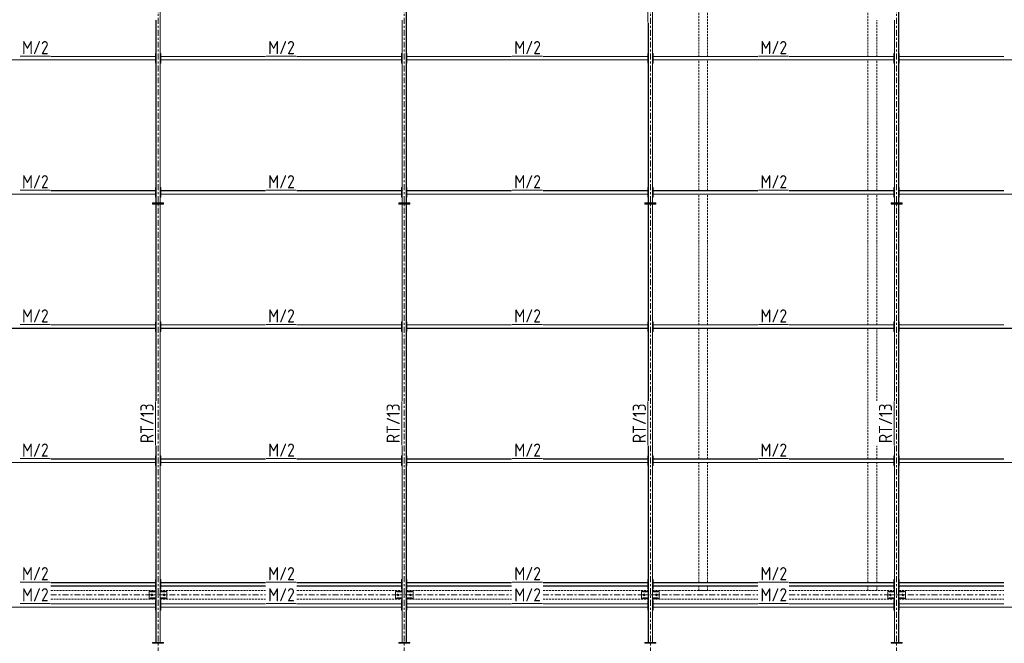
# Model space of a CAD drawing. Header units: millimetres. Extents: x -141 to 1046, y -218 to 621.
# Tile 8 of 16: x 181 to 479, y 259 to 448. Entities that reach past the tile are written whole.
import ezdxf

# ---------------------------------------------------------------- set-up
doc = ezdxf.new("R2010")
doc.units = ezdxf.units.MM
doc.header["$LTSCALE"] = 0.6
for name, pattern in [('VERDECKT2', [1.5, 1, -0.5]), ('XKITLINE00', [0]), ('XKITLINE03', [6, 3, -1, 1, -1])]:
    doc.linetypes.add(name, pattern=pattern)
for name, color, linetype, lineweight in [('Bolt', 7, 'Continuous', 0), ('Part', 2, 'Continuous', 0), ('PartMark', 3, 'Continuous', 0), ('S-GRID', 1, 'Continuous', 0)]:
    doc.layers.add(name, color=color, linetype=linetype, lineweight=lineweight)
doc.styles.add('ISOCPEUR', font='ISOCPEUR.TTF')

msp = doc.modelspace()

# ---------------------------------------------------------------- linework, layer by layer
at = {"layer": 'Bolt', "color": 3, "linetype": 'XKITLINE00', "lineweight": 0}
for p, q in [((220.6, 273.45), (220.8, 273.57)), ((220.6, 273.22), (220.6, 273.45)), ((220.8, 273.11), (220.6, 273.22)), ((220.8, 273.57), (221, 273.45)), ((221, 273.22), (220.8, 273.11)), ((221, 273.45), (221, 273.22)), ((224.33, 273.45), (224.53, 273.57)), ((224.33, 273.22), (224.33, 273.45)), ((224.53, 273.11), (224.33, 273.22)), ((224.53, 273.57), (224.73, 273.45)), ((224.73, 273.22), (224.53, 273.11)), ((224.73, 273.45), (224.73, 273.22)), ((295.27, 273.45), (295.47, 273.57)), ((295.27, 273.22), (295.27, 273.45)), ((295.47, 273.11), (295.27, 273.22)), ((295.47, 273.57), (295.67, 273.45)), ((295.67, 273.22), (295.47, 273.11)), ((295.67, 273.45), (295.67, 273.22)), ((299, 273.45), (299.2, 273.57)), ((299, 273.22), (299, 273.45)), ((299.2, 273.11), (299, 273.22)), ((299.2, 273.57), (299.4, 273.45)), ((299.4, 273.22), (299.2, 273.11)), ((299.4, 273.45), (299.4, 273.22)), ((369.93, 273.45), (370.13, 273.57)), ((369.93, 273.22), (369.93, 273.45)), ((370.13, 273.11), (369.93, 273.22)), ((370.13, 273.57), (370.33, 273.45)), ((370.33, 273.22), (370.13, 273.11)), ((370.33, 273.45), (370.33, 273.22)), ((373.67, 273.45), (373.87, 273.57)), ((373.67, 273.22), (373.67, 273.45)), ((373.87, 273.11), (373.67, 273.22)), ((373.87, 273.57), (374.07, 273.45)), ((374.07, 273.22), (373.87, 273.11)), ((374.07, 273.45), (374.07, 273.22)), ((444.6, 273.45), (444.8, 273.57)), ((444.6, 273.22), (444.6, 273.45)), ((444.8, 273.11), (444.6, 273.22)), ((444.8, 273.57), (445, 273.45)), ((445, 273.22), (444.8, 273.11)), ((445, 273.45), (445, 273.22)), ((448.33, 273.45), (448.53, 273.57)), ((448.33, 273.22), (448.33, 273.45)), ((448.53, 273.11), (448.33, 273.22)), ((448.53, 273.57), (448.73, 273.45)), ((448.73, 273.22), (448.53, 273.11)), ((448.73, 273.45), (448.73, 273.22))]:
    msp.add_line(p, q, dxfattribs=at)
for centre, radius, start, end in [((220.8, 273.34), 0.247, 120, 300), ((220.8, 273.34), 0.133, 30, 210), ((220.8, 273.34), 0.247, 300, 120), ((220.8, 273.34), 0.133, 210, 30), ((224.53, 273.34), 0.247, 120, 300), ((224.53, 273.34), 0.133, 30, 210), ((224.53, 273.34), 0.247, 300, 120), ((224.53, 273.34), 0.133, 210, 30), ((295.47, 273.34), 0.247, 120, 300), ((295.47, 273.34), 0.133, 30, 210), ((295.47, 273.34), 0.247, 300, 120), ((295.47, 273.34), 0.133, 210, 30), ((299.2, 273.34), 0.247, 120, 300), ((299.2, 273.34), 0.133, 30, 210), ((299.2, 273.34), 0.247, 300, 120), ((299.2, 273.34), 0.133, 210, 30), ((370.13, 273.34), 0.247, 120, 300), ((370.13, 273.34), 0.133, 30, 210), ((370.13, 273.34), 0.247, 300, 120), ((370.13, 273.34), 0.133, 210, 30), ((373.87, 273.34), 0.247, 120, 300), ((373.87, 273.34), 0.133, 30, 210), ((373.87, 273.34), 0.247, 300, 120), ((373.87, 273.34), 0.133, 210, 30), ((444.8, 273.34), 0.247, 120, 300), ((444.8, 273.34), 0.133, 30, 210), ((444.8, 273.34), 0.247, 300, 120), ((444.8, 273.34), 0.133, 210, 30), ((448.53, 273.34), 0.247, 120, 300), ((448.53, 273.34), 0.133, 30, 210), ((448.53, 273.34), 0.247, 300, 120), ((448.53, 273.34), 0.133, 210, 30)]:
    msp.add_arc(centre, radius, start, end, dxfattribs=at)
at = {"layer": 'Part', "color": 2, "linetype": 'XKITLINE00', "lineweight": 0}
for p, q in [((223.28, 514.87), (223.28, 392.2)), ((223.33, 392.2), (223.33, 514.87)), ((297.95, 514.87), (297.95, 392.2)), ((298, 392.2), (298, 514.87)), ((372.61, 514.87), (372.61, 392.2)), ((372.67, 392.2), (372.67, 514.87)), ((447.28, 514.87), (447.28, 392.2)), ((447.33, 392.2), (447.33, 514.87)), ((222, 392.2), (222, 447.58)), ((222.05, 447.58), (222.05, 392.2)), ((296.67, 392.2), (296.67, 447.58)), ((296.72, 447.58), (296.72, 392.2)), ((371.33, 392.2), (371.33, 446.72)), ((371.39, 446.72), (371.39, 392.2)), ((446, 392.2), (446, 447.58)), ((446.05, 447.58), (446.05, 392.2)), ((190.09, 436.53), (221.87, 436.53)), ((190.09, 436.49), (221.87, 436.49)), ((221.87, 434.53), (221.87, 437.47)), ((221.87, 437.47), (222, 437.47)), ((221.87, 436.49), (221.87, 436.53)), ((222, 434.53), (222, 437.47)), ((223.33, 434.53), (223.33, 437.47)), ((223.33, 437.47), (223.47, 437.47)), ((223.47, 434.53), (223.47, 437.47)), ((223.47, 436.49), (223.47, 436.53)), ((223.47, 436.53), (255.25, 436.53)), ((223.47, 436.49), (255.25, 436.49)), ((264.75, 436.53), (296.53, 436.53)), ((264.75, 436.49), (296.53, 436.49)), ((296.53, 434.53), (296.53, 437.47)), ((296.53, 437.47), (296.67, 437.47)), ((296.53, 436.49), (296.53, 436.53)), ((296.67, 434.53), (296.67, 437.47)), ((298, 434.53), (298, 437.47)), ((298, 437.47), (298.13, 437.47)), ((298.13, 434.53), (298.13, 437.47)), ((298.13, 436.49), (298.13, 436.53)), ((298.13, 436.53), (329.91, 436.53)), ((298.13, 436.49), (329.91, 436.49)), ((339.42, 436.53), (371.2, 436.53)), ((339.42, 436.49), (371.2, 436.49)), ((371.2, 434.53), (371.2, 437.47)), ((371.2, 437.47), (371.33, 437.47)), ((371.2, 436.49), (371.2, 436.53)), ((371.33, 434.53), (371.33, 437.47)), ((372.67, 434.53), (372.67, 437.47)), ((372.67, 437.47), (372.8, 437.47)), ((372.8, 434.53), (372.8, 437.47)), ((372.8, 436.49), (372.8, 436.53)), ((372.8, 436.53), (404.58, 436.53)), ((372.8, 436.49), (404.58, 436.49)), ((414.09, 436.53), (445.87, 436.53)), ((414.09, 436.49), (445.87, 436.49)), ((445.87, 434.53), (445.87, 437.47)), ((445.87, 437.47), (446, 437.47)), ((445.87, 436.49), (445.87, 436.53)), ((446, 434.53), (446, 437.47)), ((447.33, 434.53), (447.33, 437.47)), ((447.33, 437.47), (447.47, 437.47)), ((447.47, 434.53), (447.47, 437.47)), ((447.47, 436.49), (447.47, 436.53)), ((447.47, 436.53), (479.25, 436.53)), ((447.47, 436.49), (479.25, 436.49)), ((148.8, 435.51), (221.87, 435.51)), ((148.8, 435.47), (221.87, 435.47)), ((221.87, 435.47), (221.87, 435.51)), ((221.87, 434.53), (222, 434.53)), ((223.33, 434.53), (223.47, 434.53)), ((223.47, 435.51), (296.53, 435.51)), ((223.47, 435.47), (223.47, 435.51)), ((223.47, 435.47), (296.53, 435.47)), ((296.53, 435.47), (296.53, 435.51)), ((296.53, 434.53), (296.67, 434.53)), ((298, 434.53), (298.13, 434.53)), ((298.13, 435.51), (371.2, 435.51)), ((298.13, 435.47), (298.13, 435.51)), ((298.13, 435.47), (371.2, 435.47)), ((371.2, 435.47), (371.2, 435.51)), ((371.2, 434.53), (371.33, 434.53)), ((372.67, 434.53), (372.8, 434.53)), ((372.8, 435.51), (445.87, 435.51)), ((372.8, 435.47), (372.8, 435.51)), ((372.8, 435.47), (445.87, 435.47)), ((445.87, 435.47), (445.87, 435.51)), ((445.87, 434.53), (446, 434.53)), ((447.33, 434.53), (447.47, 434.53)), ((447.47, 435.51), (520.53, 435.51)), ((447.47, 435.47), (447.47, 435.51)), ((447.47, 435.47), (520.53, 435.47)), ((148.8, 394.84), (221.87, 394.84)), ((148.8, 394.8), (221.87, 394.8)), ((190.09, 395.87), (221.87, 395.87)), ((190.09, 395.83), (221.87, 395.83)), ((221.87, 393.87), (221.87, 396.8)), ((221.87, 396.8), (222, 396.8)), ((221.87, 395.83), (221.87, 395.87)), ((221.87, 394.8), (221.87, 394.84)), ((222, 393.87), (222, 396.8)), ((223.33, 393.87), (223.33, 396.8)), ((223.33, 396.8), (223.47, 396.8)), ((223.47, 393.87), (223.47, 396.8)), ((223.47, 395.83), (223.47, 395.87)), ((223.47, 395.87), (255.25, 395.87)), ((223.47, 395.83), (255.25, 395.83)), ((223.47, 394.84), (296.53, 394.84)), ((223.47, 394.8), (223.47, 394.84)), ((223.47, 394.8), (296.53, 394.8)), ((264.75, 395.87), (296.53, 395.87)), ((264.75, 395.83), (296.53, 395.83)), ((296.53, 393.87), (296.53, 396.8)), ((296.53, 396.8), (296.67, 396.8)), ((296.53, 395.83), (296.53, 395.87)), ((296.53, 394.8), (296.53, 394.84)), ((296.67, 393.87), (296.67, 396.8)), ((298, 393.87), (298, 396.8)), ((298, 396.8), (298.13, 396.8)), ((298.13, 393.87), (298.13, 396.8)), ((298.13, 395.83), (298.13, 395.87)), ((298.13, 395.87), (329.91, 395.87)), ((298.13, 395.83), (329.91, 395.83)), ((298.13, 394.84), (371.2, 394.84)), ((298.13, 394.8), (298.13, 394.84)), ((298.13, 394.8), (371.2, 394.8)), ((339.42, 395.87), (371.2, 395.87)), ((339.42, 395.83), (371.2, 395.83)), ((371.2, 393.87), (371.2, 396.8)), ((371.2, 396.8), (371.33, 396.8)), ((371.2, 395.83), (371.2, 395.87)), ((371.2, 394.8), (371.2, 394.84)), ((371.33, 393.87), (371.33, 396.8)), ((372.67, 393.87), (372.67, 396.8)), ((372.67, 396.8), (372.8, 396.8)), ((372.8, 393.87), (372.8, 396.8)), ((372.8, 395.83), (372.8, 395.87)), ((372.8, 395.87), (404.58, 395.87)), ((372.8, 395.83), (404.58, 395.83)), ((372.8, 394.84), (445.87, 394.84)), ((372.8, 394.8), (372.8, 394.84)), ((372.8, 394.8), (445.87, 394.8)), ((414.09, 395.87), (445.87, 395.87)), ((414.09, 395.83), (445.87, 395.83)), ((445.87, 393.87), (445.87, 396.8)), ((445.87, 396.8), (446, 396.8)), ((445.87, 395.83), (445.87, 395.87)), ((445.87, 394.8), (445.87, 394.84)), ((446, 393.87), (446, 396.8)), ((447.33, 393.87), (447.33, 396.8)), ((447.33, 396.8), (447.47, 396.8)), ((447.47, 393.87), (447.47, 396.8)), ((447.47, 395.83), (447.47, 395.87)), ((447.47, 395.87), (479.25, 395.87)), ((447.47, 395.83), (479.25, 395.83)), ((447.47, 394.84), (520.53, 394.84)), ((447.47, 394.8), (447.47, 394.84)), ((447.47, 394.8), (520.53, 394.8)), ((224.33, 392.2), (221, 392.2)), ((221, 392.2), (221, 392)), ((224.33, 392), (221, 392)), ((221, 392), (221, 391.8)), ((224.33, 392), (221, 392)), ((224.33, 391.8), (221, 391.8)), ((221.87, 393.87), (222, 393.87)), ((222.05, 392.2), (222, 392.2)), ((222, 332.15), (222, 391.8)), ((222, 391.8), (222.05, 391.8)), ((222.05, 391.8), (222.05, 332.15)), ((223.28, 392.2), (223.33, 392.2)), ((223.28, 391.8), (223.28, 258.87)), ((223.33, 391.8), (223.28, 391.8)), ((223.33, 393.87), (223.47, 393.87)), ((223.33, 258.87), (223.33, 391.8)), ((224.33, 392.2), (224.33, 392)), ((224.33, 392), (224.33, 391.8)), ((299, 392.2), (295.67, 392.2)), ((295.67, 392.2), (295.67, 392)), ((299, 392), (295.67, 392)), ((299, 392), (295.67, 392)), ((295.67, 392), (295.67, 391.8)), ((299, 391.8), (295.67, 391.8)), ((296.53, 393.87), (296.67, 393.87)), ((296.72, 392.2), (296.67, 392.2)), ((296.67, 332.15), (296.67, 391.8)), ((296.67, 391.8), (296.72, 391.8)), ((296.72, 391.8), (296.72, 332.15)), ((297.95, 392.2), (298, 392.2)), ((297.95, 391.8), (297.95, 258.87)), ((298, 391.8), (297.95, 391.8)), ((298, 393.87), (298.13, 393.87)), ((298, 258.87), (298, 391.8)), ((299, 392.2), (299, 392)), ((299, 392), (299, 391.8)), ((373.67, 392.2), (370.33, 392.2)), ((370.33, 392.2), (370.33, 392)), ((373.67, 392), (370.33, 392)), ((373.67, 392), (370.33, 392)), ((370.33, 392), (370.33, 391.8)), ((373.67, 391.8), (370.33, 391.8)), ((371.2, 393.87), (371.33, 393.87)), ((371.39, 392.2), (371.33, 392.2)), ((371.33, 332.15), (371.33, 391.8)), ((371.33, 391.8), (371.39, 391.8)), ((371.39, 391.8), (371.39, 332.15)), ((372.61, 392.2), (372.67, 392.2)), ((372.61, 391.8), (372.61, 258.87)), ((372.67, 391.8), (372.61, 391.8)), ((372.67, 393.87), (372.8, 393.87)), ((372.67, 258.87), (372.67, 391.8)), ((373.67, 392.2), (373.67, 392)), ((373.67, 392), (373.67, 391.8)), ((448.33, 392.2), (445, 392.2)), ((445, 392.2), (445, 392)), ((448.33, 392), (445, 392)), ((445, 392), (445, 391.8)), ((448.33, 392), (445, 392)), ((448.33, 391.8), (445, 391.8)), ((445.87, 393.87), (446, 393.87)), ((446.05, 392.2), (446, 392.2)), ((446, 332.15), (446, 391.8)), ((446, 391.8), (446.05, 391.8)), ((446.05, 391.8), (446.05, 332.15)), ((447.28, 392.2), (447.33, 392.2)), ((447.28, 391.8), (447.28, 258.87)), ((447.33, 391.8), (447.28, 391.8)), ((447.33, 393.87), (447.47, 393.87)), ((447.33, 258.87), (447.33, 391.8)), ((448.33, 392.2), (448.33, 392)), ((448.33, 392), (448.33, 391.8)), ((221.87, 353.2), (221.87, 356.13)), ((221.87, 356.13), (222, 356.13)), ((222, 353.2), (222, 356.13)), ((223.33, 353.2), (223.33, 356.13)), ((223.33, 356.13), (223.47, 356.13)), ((223.47, 353.2), (223.47, 356.13)), ((296.53, 353.2), (296.53, 356.13)), ((296.53, 356.13), (296.67, 356.13)), ((296.67, 353.2), (296.67, 356.13)), ((298, 353.2), (298, 356.13)), ((298, 356.13), (298.13, 356.13)), ((298.13, 353.2), (298.13, 356.13)), ((371.2, 353.2), (371.2, 356.13)), ((371.2, 356.13), (371.33, 356.13)), ((371.33, 353.2), (371.33, 356.13)), ((372.67, 353.2), (372.67, 356.13)), ((372.67, 356.13), (372.8, 356.13)), ((372.8, 353.2), (372.8, 356.13)), ((445.87, 353.2), (445.87, 356.13)), ((445.87, 356.13), (446, 356.13)), ((446, 353.2), (446, 356.13)), ((447.33, 353.2), (447.33, 356.13)), ((447.33, 356.13), (447.47, 356.13)), ((447.47, 353.2), (447.47, 356.13)), ((148.8, 354.17), (221.87, 354.17)), ((148.8, 354.13), (221.87, 354.13)), ((190.09, 355.2), (221.87, 355.2)), ((190.09, 355.16), (221.87, 355.16)), ((221.87, 355.16), (221.87, 355.2)), ((221.87, 354.13), (221.87, 354.17)), ((221.87, 353.2), (222, 353.2)), ((223.33, 353.2), (223.47, 353.2)), ((223.47, 355.16), (223.47, 355.2)), ((223.47, 355.2), (255.25, 355.2)), ((223.47, 355.16), (255.25, 355.16)), ((223.47, 354.17), (296.53, 354.17)), ((223.47, 354.13), (223.47, 354.17)), ((223.47, 354.13), (296.53, 354.13)), ((264.75, 355.2), (296.53, 355.2)), ((264.75, 355.16), (296.53, 355.16)), ((296.53, 355.16), (296.53, 355.2)), ((296.53, 354.13), (296.53, 354.17)), ((296.53, 353.2), (296.67, 353.2)), ((298, 353.2), (298.13, 353.2)), ((298.13, 355.16), (298.13, 355.2)), ((298.13, 355.2), (329.91, 355.2)), ((298.13, 355.16), (329.91, 355.16)), ((298.13, 354.17), (371.2, 354.17)), ((298.13, 354.13), (298.13, 354.17)), ((298.13, 354.13), (371.2, 354.13)), ((339.42, 355.2), (371.2, 355.2)), ((339.42, 355.16), (371.2, 355.16)), ((371.2, 355.16), (371.2, 355.2)), ((371.2, 354.13), (371.2, 354.17)), ((371.2, 353.2), (371.33, 353.2)), ((372.67, 353.2), (372.8, 353.2)), ((372.8, 355.16), (372.8, 355.2)), ((372.8, 355.2), (404.58, 355.2)), ((372.8, 355.16), (404.58, 355.16)), ((372.8, 354.17), (445.87, 354.17)), ((372.8, 354.13), (372.8, 354.17)), ((372.8, 354.13), (445.87, 354.13)), ((414.09, 355.2), (445.87, 355.2)), ((414.09, 355.16), (445.87, 355.16)), ((445.87, 355.16), (445.87, 355.2)), ((445.87, 354.13), (445.87, 354.17)), ((445.87, 353.2), (446, 353.2)), ((447.33, 353.2), (447.47, 353.2)), ((447.47, 355.16), (447.47, 355.2)), ((447.47, 355.2), (479.25, 355.2)), ((447.47, 355.16), (479.25, 355.16)), ((447.47, 354.17), (520.53, 354.17)), ((447.47, 354.13), (447.47, 354.17)), ((447.47, 354.13), (520.53, 354.13)), ((222, 258.87), (222, 318.52)), ((222.05, 318.52), (222.05, 258.87)), ((296.67, 258.87), (296.67, 318.52)), ((296.72, 318.52), (296.72, 258.87)), ((371.33, 258.87), (371.33, 318.52)), ((371.39, 318.52), (371.39, 258.87)), ((446, 258.87), (446, 318.52)), ((446.05, 318.52), (446.05, 258.87)), ((190.09, 314.53), (221.87, 314.53)), ((190.09, 314.49), (221.87, 314.49)), ((221.87, 312.53), (221.87, 315.47)), ((221.87, 315.47), (222, 315.47)), ((221.87, 314.49), (221.87, 314.53)), ((222, 312.53), (222, 315.47)), ((223.33, 312.53), (223.33, 315.47)), ((223.33, 315.47), (223.47, 315.47)), ((223.47, 312.53), (223.47, 315.47)), ((223.47, 314.49), (223.47, 314.53)), ((223.47, 314.53), (255.25, 314.53)), ((223.47, 314.49), (255.25, 314.49)), ((264.75, 314.53), (296.53, 314.53)), ((264.75, 314.49), (296.53, 314.49)), ((296.53, 312.53), (296.53, 315.47)), ((296.53, 315.47), (296.67, 315.47)), ((296.53, 314.49), (296.53, 314.53)), ((296.67, 312.53), (296.67, 315.47)), ((298, 312.53), (298, 315.47)), ((298, 315.47), (298.13, 315.47)), ((298.13, 312.53), (298.13, 315.47)), ((298.13, 314.49), (298.13, 314.53)), ((298.13, 314.53), (329.91, 314.53)), ((298.13, 314.49), (329.91, 314.49)), ((339.42, 314.53), (371.2, 314.53)), ((339.42, 314.49), (371.2, 314.49)), ((371.2, 312.53), (371.2, 315.47)), ((371.2, 315.47), (371.33, 315.47)), ((371.2, 314.49), (371.2, 314.53)), ((371.33, 312.53), (371.33, 315.47)), ((372.67, 312.53), (372.67, 315.47)), ((372.67, 315.47), (372.8, 315.47)), ((372.8, 312.53), (372.8, 315.47)), ((372.8, 314.49), (372.8, 314.53)), ((372.8, 314.53), (404.58, 314.53)), ((372.8, 314.49), (404.58, 314.49)), ((414.09, 314.53), (445.87, 314.53)), ((414.09, 314.49), (445.87, 314.49)), ((445.87, 312.53), (445.87, 315.47)), ((445.87, 315.47), (446, 315.47)), ((445.87, 314.49), (445.87, 314.53)), ((446, 312.53), (446, 315.47)), ((447.33, 312.53), (447.33, 315.47)), ((447.33, 315.47), (447.47, 315.47)), ((447.47, 312.53), (447.47, 315.47)), ((447.47, 314.49), (447.47, 314.53)), ((447.47, 314.53), (479.25, 314.53)), ((447.47, 314.49), (479.25, 314.49)), ((148.8, 313.51), (221.87, 313.51)), ((148.8, 313.47), (221.87, 313.47)), ((221.87, 313.47), (221.87, 313.51)), ((221.87, 312.53), (222, 312.53)), ((223.33, 312.53), (223.47, 312.53)), ((223.47, 313.51), (296.53, 313.51)), ((223.47, 313.47), (223.47, 313.51)), ((223.47, 313.47), (296.53, 313.47)), ((296.53, 313.47), (296.53, 313.51)), ((296.53, 312.53), (296.67, 312.53)), ((298, 312.53), (298.13, 312.53)), ((298.13, 313.51), (371.2, 313.51)), ((298.13, 313.47), (298.13, 313.51)), ((298.13, 313.47), (371.2, 313.47)), ((371.2, 313.47), (371.2, 313.51)), ((371.2, 312.53), (371.33, 312.53)), ((372.67, 312.53), (372.8, 312.53)), ((372.8, 313.51), (445.87, 313.51)), ((372.8, 313.47), (372.8, 313.51)), ((372.8, 313.47), (445.87, 313.47)), ((445.87, 313.47), (445.87, 313.51)), ((445.87, 312.53), (446, 312.53)), ((447.33, 312.53), (447.47, 312.53)), ((447.47, 313.51), (520.53, 313.51)), ((447.47, 313.47), (447.47, 313.51)), ((447.47, 313.47), (520.53, 313.47)), ((221.87, 275.07), (221.87, 278)), ((221.87, 278), (222, 278)), ((222, 275.07), (222, 278)), ((223.33, 275.07), (223.33, 278)), ((223.33, 278), (223.47, 278)), ((223.47, 275.07), (223.47, 278)), ((296.53, 275.07), (296.53, 278)), ((296.53, 278), (296.67, 278)), ((296.67, 275.07), (296.67, 278)), ((298, 275.07), (298, 278)), ((298, 278), (298.13, 278)), ((298.13, 275.07), (298.13, 278)), ((371.2, 275.07), (371.2, 278)), ((371.2, 278), (371.33, 278)), ((371.33, 275.07), (371.33, 278)), ((372.67, 275.07), (372.67, 278)), ((372.67, 278), (372.8, 278)), ((372.8, 275.07), (372.8, 278)), ((445.87, 275.07), (445.87, 278)), ((445.87, 278), (446, 278)), ((446, 275.07), (446, 278)), ((447.33, 275.07), (447.33, 278)), ((447.33, 278), (447.47, 278)), ((447.47, 275.07), (447.47, 278)), ((190.09, 277.07), (221.87, 277.07)), ((190.09, 277.03), (221.87, 277.03)), ((190.09, 276.04), (221.87, 276.04)), ((190.09, 276), (221.87, 276)), ((221.87, 277.03), (221.87, 277.07)), ((221.87, 276), (221.87, 276.04)), ((221.87, 275.07), (222, 275.07)), ((223.33, 275.07), (223.47, 275.07)), ((223.47, 277.03), (223.47, 277.07)), ((223.47, 277.07), (255.25, 277.07)), ((223.47, 277.03), (255.25, 277.03)), ((223.47, 276.04), (255.25, 276.04)), ((223.47, 276), (223.47, 276.04)), ((223.47, 276), (255.25, 276)), ((264.75, 277.07), (296.53, 277.07)), ((264.75, 277.03), (296.53, 277.03)), ((264.75, 276.04), (296.53, 276.04)), ((264.75, 276), (296.53, 276)), ((296.53, 277.03), (296.53, 277.07)), ((296.53, 276), (296.53, 276.04)), ((296.53, 275.07), (296.67, 275.07)), ((298, 275.07), (298.13, 275.07)), ((298.13, 277.03), (298.13, 277.07)), ((298.13, 277.07), (329.91, 277.07)), ((298.13, 277.03), (329.91, 277.03)), ((298.13, 276.04), (329.91, 276.04)), ((298.13, 276), (298.13, 276.04)), ((298.13, 276), (329.91, 276)), ((339.42, 277.07), (371.2, 277.07)), ((339.42, 277.03), (371.2, 277.03)), ((339.42, 276.04), (371.2, 276.04)), ((339.42, 276), (371.2, 276)), ((371.2, 277.03), (371.2, 277.07)), ((371.2, 276), (371.2, 276.04)), ((371.2, 275.07), (371.33, 275.07)), ((372.67, 275.07), (372.8, 275.07)), ((372.8, 277.03), (372.8, 277.07)), ((372.8, 277.07), (404.58, 277.07)), ((372.8, 277.03), (404.58, 277.03)), ((372.8, 276.04), (404.58, 276.04)), ((372.8, 276), (372.8, 276.04)), ((372.8, 276), (404.58, 276)), ((414.09, 277.07), (445.87, 277.07)), ((414.09, 277.03), (445.87, 277.03)), ((414.09, 276.04), (445.87, 276.04)), ((414.09, 276), (445.87, 276)), ((445.87, 277.03), (445.87, 277.07)), ((445.87, 276), (445.87, 276.04)), ((445.87, 275.07), (446, 275.07)), ((447.33, 275.07), (447.47, 275.07)), ((447.47, 277.03), (447.47, 277.07)), ((447.47, 277.07), (479.25, 277.07)), ((447.47, 277.03), (479.25, 277.03)), ((447.47, 276.04), (479.25, 276.04)), ((447.47, 276), (447.47, 276.04)), ((447.47, 276), (479.25, 276)), ((220, 274.4), (220.4, 274.4)), ((220, 272.27), (220, 274.4)), ((220, 272.27), (222, 272.27)), ((220.4, 274.27), (220.4, 274.4)), ((220.4, 274.4), (222, 274.4)), ((220.4, 274.27), (222, 274.27)), ((220.4, 272.27), (220.4, 272.4)), ((220.4, 272.4), (222, 272.4)), ((220.4, 272.27), (222, 272.27)), ((222, 274.27), (222, 274.4)), ((222, 272.27), (222, 272.4)), ((223.33, 274.4), (223.33, 274.27)), ((224.93, 274.4), (223.33, 274.4)), ((223.33, 274.27), (224.93, 274.27)), ((223.33, 272.4), (223.33, 272.27)), ((224.93, 272.4), (223.33, 272.4)), ((223.33, 272.27), (224.93, 272.27)), ((224.93, 274.27), (224.93, 274.4)), ((224.93, 274.4), (225.33, 274.4)), ((224.93, 272.27), (224.93, 272.4)), ((224.93, 272.27), (225.33, 272.27)), ((225.33, 272.27), (225.33, 274.4)), ((294.67, 274.4), (295.07, 274.4)), ((294.67, 272.27), (294.67, 274.4)), ((294.67, 272.27), (296.67, 272.27)), ((295.07, 274.27), (295.07, 274.4)), ((295.07, 274.4), (296.67, 274.4)), ((295.07, 274.27), (296.67, 274.27)), ((295.07, 272.27), (295.07, 272.4)), ((295.07, 272.4), (296.67, 272.4)), ((295.07, 272.27), (296.67, 272.27)), ((296.67, 274.27), (296.67, 274.4)), ((296.67, 272.27), (296.67, 272.4)), ((298, 274.4), (298, 274.27)), ((299.6, 274.4), (298, 274.4)), ((298, 274.27), (299.6, 274.27)), ((298, 272.4), (298, 272.27)), ((299.6, 272.4), (298, 272.4)), ((298, 272.27), (299.6, 272.27)), ((299.6, 274.27), (299.6, 274.4)), ((299.6, 274.4), (300, 274.4)), ((299.6, 272.27), (299.6, 272.4)), ((299.6, 272.27), (300, 272.27)), ((300, 272.27), (300, 274.4)), ((369.33, 274.4), (369.73, 274.4)), ((369.33, 272.27), (369.33, 274.4)), ((369.33, 272.27), (371.33, 272.27)), ((369.73, 274.27), (369.73, 274.4)), ((369.73, 274.4), (371.33, 274.4)), ((369.73, 274.27), (371.33, 274.27)), ((369.73, 272.27), (369.73, 272.4)), ((369.73, 272.4), (371.33, 272.4)), ((369.73, 272.27), (371.33, 272.27)), ((371.33, 274.27), (371.33, 274.4)), ((371.33, 272.27), (371.33, 272.4)), ((372.67, 274.4), (372.67, 274.27)), ((374.27, 274.4), (372.67, 274.4)), ((372.67, 274.27), (374.27, 274.27)), ((372.67, 272.4), (372.67, 272.27)), ((374.27, 272.4), (372.67, 272.4)), ((372.67, 272.27), (374.27, 272.27)), ((374.27, 274.4), (374.67, 274.4)), ((374.27, 274.27), (374.27, 274.4)), ((374.27, 272.27), (374.27, 272.4)), ((374.27, 272.27), (374.67, 272.27)), ((374.67, 272.27), (374.67, 274.4)), ((444, 274.4), (444.4, 274.4)), ((444, 272.27), (444, 274.4)), ((444, 272.27), (446, 272.27)), ((444.4, 274.27), (444.4, 274.4)), ((444.4, 274.4), (446, 274.4)), ((444.4, 274.27), (446, 274.27)), ((444.4, 272.27), (444.4, 272.4)), ((444.4, 272.4), (446, 272.4)), ((444.4, 272.27), (446, 272.27)), ((446, 274.27), (446, 274.4)), ((446, 272.27), (446, 272.4)), ((447.33, 274.4), (447.33, 274.27)), ((448.93, 274.4), (447.33, 274.4)), ((447.33, 274.27), (448.93, 274.27)), ((447.33, 272.4), (447.33, 272.27)), ((448.93, 272.4), (447.33, 272.4)), ((447.33, 272.27), (448.93, 272.27)), ((448.93, 274.4), (449.33, 274.4)), ((448.93, 274.27), (448.93, 274.4)), ((448.93, 272.27), (448.93, 272.4)), ((448.93, 272.27), (449.33, 272.27)), ((449.33, 272.27), (449.33, 274.4)), ((148.8, 269.64), (221.87, 269.64)), ((148.8, 269.6), (221.87, 269.6)), ((190.09, 270.67), (221.87, 270.67)), ((190.09, 270.63), (221.87, 270.63)), ((221.87, 268.67), (221.87, 271.6)), ((221.87, 271.6), (222, 271.6)), ((221.87, 270.63), (221.87, 270.67)), ((221.87, 269.6), (221.87, 269.64)), ((222, 268.67), (222, 271.6)), ((223.33, 268.67), (223.33, 271.6)), ((223.33, 271.6), (223.47, 271.6)), ((223.47, 268.67), (223.47, 271.6)), ((223.47, 270.63), (223.47, 270.67)), ((223.47, 270.67), (255.25, 270.67)), ((223.47, 270.63), (255.25, 270.63)), ((223.47, 269.64), (296.53, 269.64)), ((223.47, 269.6), (223.47, 269.64)), ((223.47, 269.6), (296.53, 269.6)), ((264.75, 270.67), (296.53, 270.67)), ((264.75, 270.63), (296.53, 270.63)), ((296.53, 268.67), (296.53, 271.6)), ((296.53, 271.6), (296.67, 271.6)), ((296.53, 270.63), (296.53, 270.67)), ((296.53, 269.6), (296.53, 269.64)), ((296.67, 268.67), (296.67, 271.6)), ((298, 268.67), (298, 271.6)), ((298, 271.6), (298.13, 271.6)), ((298.13, 268.67), (298.13, 271.6)), ((298.13, 270.63), (298.13, 270.67)), ((298.13, 270.67), (329.91, 270.67)), ((298.13, 270.63), (329.91, 270.63)), ((298.13, 269.64), (371.2, 269.64)), ((298.13, 269.6), (298.13, 269.64)), ((298.13, 269.6), (371.2, 269.6)), ((339.42, 270.67), (371.2, 270.67)), ((339.42, 270.63), (371.2, 270.63)), ((371.2, 268.67), (371.2, 271.6)), ((371.2, 271.6), (371.33, 271.6)), ((371.2, 270.63), (371.2, 270.67)), ((371.2, 269.6), (371.2, 269.64)), ((371.33, 268.67), (371.33, 271.6)), ((372.67, 268.67), (372.67, 271.6)), ((372.67, 271.6), (372.8, 271.6)), ((372.8, 268.67), (372.8, 271.6)), ((372.8, 270.63), (372.8, 270.67)), ((372.8, 270.67), (404.58, 270.67)), ((372.8, 270.63), (404.58, 270.63)), ((372.8, 269.64), (445.87, 269.64)), ((372.8, 269.6), (372.8, 269.64)), ((372.8, 269.6), (445.87, 269.6)), ((414.09, 270.67), (445.87, 270.67)), ((414.09, 270.63), (445.87, 270.63)), ((445.87, 268.67), (445.87, 271.6)), ((445.87, 271.6), (446, 271.6)), ((445.87, 270.63), (445.87, 270.67)), ((445.87, 269.6), (445.87, 269.64)), ((446, 268.67), (446, 271.6)), ((447.33, 268.67), (447.33, 271.6)), ((447.33, 271.6), (447.47, 271.6)), ((447.47, 268.67), (447.47, 271.6)), ((447.47, 270.63), (447.47, 270.67)), ((447.47, 270.67), (479.25, 270.67)), ((447.47, 270.63), (479.25, 270.63)), ((447.47, 269.64), (520.53, 269.64)), ((447.47, 269.6), (447.47, 269.64)), ((447.47, 269.6), (520.53, 269.6)), ((221.87, 268.67), (222, 268.67)), ((223.33, 268.67), (223.47, 268.67)), ((296.53, 268.67), (296.67, 268.67)), ((298, 268.67), (298.13, 268.67)), ((371.2, 268.67), (371.33, 268.67)), ((372.67, 268.67), (372.8, 268.67)), ((445.87, 268.67), (446, 268.67)), ((447.33, 268.67), (447.47, 268.67)), ((224.33, 258.87), (221, 258.87)), ((221, 258.87), (221, 258.67)), ((224.33, 258.67), (221, 258.67)), ((222.05, 258.87), (222, 258.87)), ((223.28, 258.87), (223.33, 258.87)), ((224.33, 258.87), (224.33, 258.67)), ((299, 258.87), (295.67, 258.87)), ((295.67, 258.87), (295.67, 258.67)), ((299, 258.67), (295.67, 258.67)), ((296.72, 258.87), (296.67, 258.87)), ((297.95, 258.87), (298, 258.87)), ((299, 258.87), (299, 258.67)), ((373.67, 258.87), (370.33, 258.87)), ((370.33, 258.87), (370.33, 258.67)), ((373.67, 258.67), (370.33, 258.67)), ((371.39, 258.87), (371.33, 258.87)), ((372.61, 258.87), (372.67, 258.87)), ((373.67, 258.87), (373.67, 258.67)), ((448.33, 258.87), (445, 258.87)), ((445, 258.87), (445, 258.67)), ((448.33, 258.67), (445, 258.67)), ((446.05, 258.87), (446, 258.87)), ((447.28, 258.87), (447.33, 258.87)), ((448.33, 258.87), (448.33, 258.67))]:
    msp.add_line(p, q, dxfattribs=at)
at = {"layer": 'Part', "color": 4, "linetype": 'VERDECKT2', "lineweight": 0}
for p, q in [((386.67, 436.53), (386.67, 476.13)), ((389.33, 436.53), (389.33, 476.13)), ((438, 436.53), (438, 476.13)), ((440.67, 436.53), (440.67, 447.58)), ((386.67, 395.87), (386.67, 435.47)), ((389.33, 395.87), (389.33, 435.47)), ((438, 395.87), (438, 435.47)), ((440.67, 395.87), (440.67, 435.47)), ((386.67, 355.2), (386.67, 394.8)), ((389.33, 355.2), (389.33, 394.8)), ((438, 355.2), (438, 394.8)), ((440.67, 355.2), (440.67, 394.8)), ((386.67, 314.53), (386.67, 354.13)), ((389.33, 314.53), (389.33, 354.13)), ((438, 314.53), (438, 354.13)), ((440.67, 332.15), (440.67, 354.13)), ((440.67, 314.53), (440.67, 318.52)), ((386.67, 277.07), (386.67, 313.47)), ((389.33, 277.07), (389.33, 313.47)), ((438, 277.07), (438, 313.47)), ((440.67, 277.07), (440.67, 313.47)), ((386.67, 274.67), (386.67, 276)), ((389.33, 274.67), (389.33, 276)), ((438, 274.67), (438, 276)), ((440.67, 274.67), (440.67, 276)), ((190.09, 274.67), (222, 274.67)), ((190.09, 272), (222, 272)), ((220, 274.4), (220, 274.4)), ((220, 274.4), (222, 274.4)), ((223.33, 274.67), (255.25, 274.67)), ((223.33, 274.4), (225.33, 274.4)), ((223.33, 272), (255.25, 272)), ((225.33, 274.4), (225.33, 274.4)), ((264.75, 274.67), (296.67, 274.67)), ((264.75, 272), (296.67, 272)), ((294.67, 274.4), (294.67, 274.4)), ((294.67, 274.4), (296.67, 274.4)), ((298, 274.67), (329.91, 274.67)), ((298, 274.4), (300, 274.4)), ((298, 272), (329.91, 272)), ((300, 274.4), (300, 274.4)), ((339.42, 274.67), (371.33, 274.67)), ((339.42, 272), (371.33, 272)), ((369.33, 274.4), (369.33, 274.4)), ((369.33, 274.4), (371.33, 274.4)), ((372.67, 274.67), (404.58, 274.67)), ((372.67, 274.4), (374.67, 274.4)), ((372.67, 272), (404.58, 272)), ((374.67, 274.4), (374.67, 274.4)), ((389.33, 274.67), (386.67, 274.67)), ((414.09, 274.67), (446, 274.67)), ((414.09, 272), (446, 272)), ((440.67, 274.67), (438, 274.67)), ((444, 274.4), (444, 274.4)), ((444, 274.4), (446, 274.4)), ((447.33, 274.67), (479.25, 274.67)), ((447.33, 274.4), (449.33, 274.4)), ((447.33, 272), (479.25, 272)), ((449.33, 274.4), (449.33, 274.4))]:
    msp.add_line(p, q, dxfattribs=at)
at = {"layer": 'PartMark', "color": 1, "linetype": 'XKITLINE00', "lineweight": 0}
for p, q in [((371.23, 446.92), (371.23, 460.15)), ((180.78, 436.63), (189.89, 436.63)), ((255.45, 436.63), (264.55, 436.63)), ((330.11, 436.63), (339.22, 436.63)), ((404.78, 436.63), (413.89, 436.63)), ((180.78, 395.97), (189.89, 395.97)), ((255.45, 395.97), (264.55, 395.97)), ((330.11, 395.97), (339.22, 395.97)), ((404.78, 395.97), (413.89, 395.97)), ((180.78, 355.3), (189.89, 355.3)), ((255.45, 355.3), (264.55, 355.3)), ((330.11, 355.3), (339.22, 355.3)), ((404.78, 355.3), (413.89, 355.3)), ((221.9, 318.72), (221.9, 331.95)), ((296.57, 318.72), (296.57, 331.95)), ((371.23, 318.72), (371.23, 331.95)), ((445.9, 318.72), (445.9, 331.95)), ((180.78, 314.63), (189.89, 314.63)), ((255.45, 314.63), (264.55, 314.63)), ((330.11, 314.63), (339.22, 314.63)), ((404.78, 314.63), (413.89, 314.63)), ((180.78, 277.17), (189.89, 277.17)), ((255.45, 277.17), (264.55, 277.17)), ((330.11, 277.17), (339.22, 277.17)), ((404.78, 277.17), (413.89, 277.17)), ((180.78, 270.77), (189.89, 270.77)), ((255.45, 270.77), (264.55, 270.77)), ((330.11, 270.77), (339.22, 270.77)), ((404.78, 270.77), (413.89, 270.77))]:
    msp.add_line(p, q, dxfattribs=at)
at = {"layer": 'S-GRID', "color": 1, "linetype": 'XKITLINE03', "lineweight": 0}
for p, q in [((222.67, -17.99), (222.67, 528.6)), ((297.33, -17.99), (297.33, 528.6)), ((372, -17.99), (372, 528.6)), ((446.67, -17.99), (446.67, 528.6)), ((190.09, 273.33), (255.25, 273.33)), ((264.75, 273.33), (329.91, 273.33)), ((339.42, 273.33), (404.58, 273.33)), ((414.09, 273.33), (479.25, 273.33))]:
    msp.add_line(p, q, dxfattribs=at)

# ---------------------------------------------------------------- texts
at = {"layer": 'PartMark', "color": 1, "style": 'ISOCPEUR', "width": 0.85}
for p in [(181.38, 437.23), (256.05, 437.23), (330.71, 437.23), (405.38, 437.23), (181.38, 396.57), (256.05, 396.57), (330.71, 396.57), (405.38, 396.57), (181.38, 355.9), (256.05, 355.9), (330.71, 355.9), (405.38, 355.9), (181.38, 315.23), (256.05, 315.23), (330.71, 315.23), (405.38, 315.23), (181.38, 277.77), (256.05, 277.77), (330.71, 277.77), (405.38, 277.77), (181.38, 271.37), (256.05, 271.37), (330.71, 271.37), (405.38, 271.37)]:
    msp.add_text('M/2', height=4, dxfattribs=at).set_placement(p)
for p in [(221.3, 319.32), (295.97, 319.32), (370.63, 319.32), (445.3, 319.32)]:
    msp.add_text('RT/13', height=4, rotation=90.0002, dxfattribs=at).set_placement(p)

doc.saveas('drawing.dxf')
